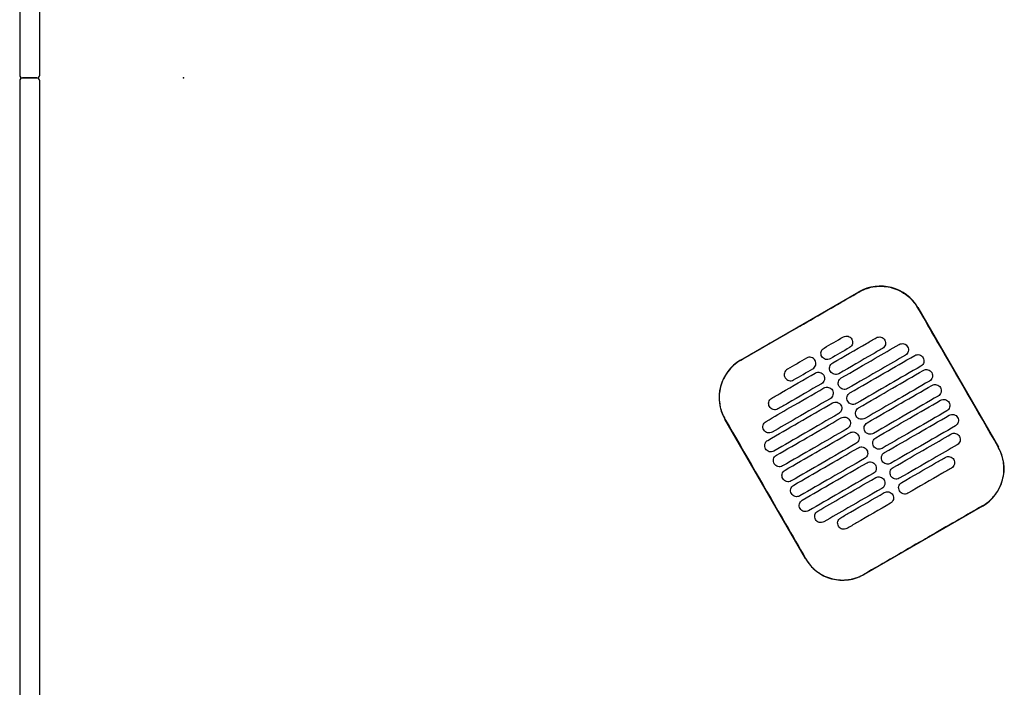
# Model space of a CAD drawing. Header units: metres. Extents: x 15.2 to 54.2, y -39.7 to 1.1.
# Tile 255 of 256: x 51.762 to 52.447, y -24.195 to -23.731. Entities that reach past the tile are written whole.
import ezdxf

# ---------------------------------------------------------------- set-up
doc = ezdxf.new("R2010")
doc.units = ezdxf.units.M
doc.header["$MEASUREMENT"] = 0
doc.layers.add('2D', color=252, linetype='Continuous')
doc.layers.add('PUNTO', color=1, linetype='Continuous')

# ---------------------------------------------------------------- blocks, each defined once
blk = doc.blocks.new('2D_QYOS_600')
for p, q in [((-0.00003, -0.083), (-0.00003, -0.967)), ((-0.00003, -0.083), (-0.00003, -0.967)), ((0.01397, -0.967), (0.01397, -0.083)), ((0.01397, -0.967), (0.01397, -0.083)), ((-0.00003, -0.971), (-0.00003, -1.855)), ((-0.00003, -0.971), (-0.00003, -1.855)), ((0.01197, -0.969), (0.00197, -0.969)), ((0.00197, -0.969), (0.01197, -0.969)), ((0.01197, -0.969), (0.00197, -0.969)), ((0.00197, -0.969), (0.01197, -0.969)), ((0.01397, -1.855), (0.01397, -0.971)), ((0.01397, -1.855), (0.01397, -0.971)), ((0.50145, -1.16528), (0.58371, -1.11776)), ((0.6247, -1.12873), (0.68072, -1.22571)), ((0.54651, -1.30325), (0.49048, -1.20626)), ((0.66975, -1.2667), (0.58749, -1.31422))]:
    blk.add_line(p, q)
for centre, radius, start, end in [((0.00197, -0.967), 0.002, 180, 270), ((0.00197, -0.967), 0.002, 180, 270), ((0.00197, -0.971), 0.002, 90, 180), ((0.00197, -0.971), 0.002, 90, 180), ((0.01197, -0.967), 0.002, 270, 0), ((0.01197, -0.967), 0.002, 270, 0), ((0.01197, -0.971), 0.002, 0, 90), ((0.01197, -0.971), 0.002, 0, 90), ((0.59872, -1.14374), 0.03, 30.01349, 120.01349), ((0.51646, -1.19126), 0.03, 120.01349, 210.01349), ((0.65474, -1.24072), 0.03, 300.01349, 30.01349), ((0.57248, -1.28824), 0.03, 210.01349, 300.01349)]:
    blk.add_arc(centre, radius, start, end)
for points, knots in [([(0.58377, -1.11786), (0.58443, -1.11748), (0.5851, -1.11712), (0.589, -1.11525), (0.59245, -1.11429), (0.59959, -1.11364), (0.60321, -1.11396), (0.61053, -1.11599), (0.61413, -1.11781), (0.62022, -1.12263), (0.62272, -1.12552), (0.6246, -1.12879)], [-8.20809, -8.20809, -8.20809, -8.20809, -7.978943, -7.978943, -6.912231, -6.912231, -5.830065, -5.830065, -4.632711, -4.632711, -3.498654, -3.498654, -3.498654, -3.498654]), ([(0.54264, -1.14163), (0.54427, -1.14069), (0.54589, -1.13975), (0.5614, -1.13079), (0.57279, -1.1242), (0.58377, -1.11786)], [-12.071476, -12.071476, -12.071476, -12.071476, -11.509189, -11.509189, -6.696301, -6.696301, -6.696301, -6.696301]), ([(0.6246, -1.12879), (0.62916, -1.13668), (0.63389, -1.14488), (0.65254, -1.17718), (0.66658, -1.20148), (0.68063, -1.22577)], [-3.18138, -3.18138, -3.18138, -3.18138, -2.673929, -2.673929, -1.133377, -1.133377, -1.133377, -1.133377]), ([(0.5655, -1.1672), (0.57337, -1.16266), (0.58123, -1.15811), (0.59134, -1.15228), (0.59358, -1.15098), (0.59581, -1.14969)], [0.699452, 0.699452, 0.699452, 0.699452, 3.425217, 3.425217, 4.200582, 4.200582, 4.200582, 4.200582]), ([(0.57293, -1.14905), (0.57335, -1.14881), (0.5739, -1.14859), (0.57508, -1.14844), (0.57563, -1.14848), (0.57671, -1.14876), (0.57723, -1.14901), (0.57819, -1.14974), (0.57855, -1.1502), (0.5788, -1.15063)], [-0.5513269, -0.5513269, -0.5513269, -0.5513269, -0.4030891, -0.4030891, -0.2776846, -0.2776846, -0.1471626, -0.1471626, 0, 0, 0, 0]), ([(0.5788, -1.15063), (0.57904, -1.15105), (0.57926, -1.1516), (0.57941, -1.15279), (0.57937, -1.15334), (0.57909, -1.15442), (0.57884, -1.15494), (0.57811, -1.15589), (0.57765, -1.15625), (0.57723, -1.1565)], [-0.5553938, -0.5553938, -0.5553938, -0.5553938, -0.4045733, -0.4045733, -0.2782728, -0.2782728, -0.147221, -0.147221, 0, 0, 0, 0]), ([(0.59581, -1.14969), (0.59624, -1.14945), (0.59679, -1.14923), (0.59797, -1.14908), (0.59852, -1.14912), (0.5996, -1.1494), (0.60011, -1.14965), (0.60107, -1.15038), (0.60144, -1.15084), (0.60168, -1.15127)], [-0.5513875, -0.5513875, -0.5513875, -0.5513875, -0.4031047, -0.4031047, -0.2776919, -0.2776919, -0.1471638, -0.1471638, 0, 0, 0, 0]), ([(0.55793, -1.16268), (0.55768, -1.16226), (0.55746, -1.16171), (0.55731, -1.16052), (0.55735, -1.15997), (0.55763, -1.15889), (0.55788, -1.15838), (0.55861, -1.15742), (0.55907, -1.15706), (0.5595, -1.15681)], [-0.5554178, -0.5554178, -0.5554178, -0.5554178, -0.4045751, -0.4045751, -0.2782741, -0.2782741, -0.1472211, -0.1472211, 0, 0, 0, 0]), ([(0.60012, -1.15714), (0.59788, -1.15843), (0.59564, -1.15972), (0.58553, -1.16556), (0.57767, -1.17011), (0.5698, -1.17465)], [2.649916, 2.649916, 2.649916, 2.649916, 3.425249, 3.425249, 6.151046, 6.151046, 6.151046, 6.151046]), ([(0.5715, -1.17759), (0.57937, -1.17305), (0.58724, -1.1685), (0.60066, -1.16075), (0.60622, -1.15754), (0.61177, -1.15433)], [0.699452, 0.699452, 0.699452, 0.699452, 3.42526, 3.42526, 5.350619, 5.350619, 5.350619, 5.350619]), ([(0.60168, -1.15127), (0.60193, -1.15169), (0.60215, -1.15224), (0.6023, -1.15343), (0.60226, -1.15398), (0.60198, -1.15506), (0.60173, -1.15557), (0.601, -1.15653), (0.60054, -1.15689), (0.60012, -1.15714)], [-0.5553353, -0.5553353, -0.5553353, -0.5553353, -0.4045593, -0.4045593, -0.278267, -0.278267, -0.1472205, -0.1472205, 0, 0, 0, 0]), ([(0.61177, -1.15433), (0.6122, -1.15408), (0.61275, -1.15387), (0.61393, -1.15372), (0.61448, -1.15375), (0.61556, -1.15404), (0.61607, -1.15429), (0.61703, -1.15502), (0.6174, -1.15548), (0.61764, -1.1559)], [-0.5514248, -0.5514248, -0.5514248, -0.5514248, -0.4031161, -0.4031161, -0.2776965, -0.2776965, -0.1471644, -0.1471644, 0, 0, 0, 0]), ([(0.61764, -1.1559), (0.61789, -1.15633), (0.61811, -1.15688), (0.61826, -1.15807), (0.61822, -1.15862), (0.61794, -1.15969), (0.61769, -1.16021), (0.61696, -1.16117), (0.6165, -1.16153), (0.61608, -1.16178)], [-0.5553003, -0.5553003, -0.5553003, -0.5553003, -0.4045497, -0.4045497, -0.2782639, -0.2782639, -0.1472208, -0.1472208, 0, 0, 0, 0]), ([(0.55325, -1.16538), (0.55301, -1.16496), (0.55264, -1.1645), (0.55168, -1.16377), (0.55116, -1.16352), (0.55009, -1.16324), (0.54953, -1.1632), (0.54835, -1.16335), (0.54781, -1.16357), (0.54738, -1.16381)], [0, 0, 0, 0, 0.1471605, 0.1471605, 0.2776781, 0.2776781, 0.4030803, 0.4030803, 0.5512777, 0.5512777, 0.5512777, 0.5512777]), ([(0.5638, -1.16426), (0.56337, -1.1645), (0.56283, -1.16472), (0.56164, -1.16487), (0.56109, -1.16483), (0.56002, -1.16455), (0.5595, -1.1643), (0.55854, -1.16357), (0.55817, -1.16311), (0.55793, -1.16268)], [-0.5512937, -0.5512937, -0.5512937, -0.5512937, -0.403082, -0.403082, -0.27768, -0.27768, -0.1471612, -0.1471612, 0, 0, 0, 0]), ([(0.61608, -1.16178), (0.61052, -1.16499), (0.60496, -1.1682), (0.59154, -1.17595), (0.58367, -1.1805), (0.5758, -1.18504)], [1.499949, 1.499949, 1.499949, 1.499949, 3.425284, 3.425284, 6.151116, 6.151116, 6.151116, 6.151116]), ([(0.5775, -1.18798), (0.58537, -1.18344), (0.59324, -1.1789), (0.60825, -1.17022), (0.61539, -1.1661), (0.62254, -1.16197)], [0.699452, 0.699452, 0.699452, 0.699452, 3.425292, 3.425292, 5.900643, 5.900643, 5.900643, 5.900643]), ([(0.62254, -1.16197), (0.62296, -1.16172), (0.62351, -1.16151), (0.62469, -1.16136), (0.62525, -1.16139), (0.62632, -1.16168), (0.62684, -1.16193), (0.6278, -1.16266), (0.62816, -1.16312), (0.62841, -1.16354)], [-0.5514378, -0.5514378, -0.5514378, -0.5514378, -0.4031217, -0.4031217, -0.2776979, -0.2776979, -0.1471642, -0.1471642, 0, 0, 0, 0]), ([(0.62841, -1.16354), (0.62865, -1.16397), (0.62887, -1.16452), (0.62902, -1.16571), (0.62898, -1.16626), (0.6287, -1.16733), (0.62845, -1.16785), (0.62772, -1.16881), (0.62727, -1.16917), (0.62684, -1.16942)], [-0.5552876, -0.5552876, -0.5552876, -0.5552876, -0.4045446, -0.4045446, -0.2782629, -0.2782629, -0.1472212, -0.1472212, 0, 0, 0, 0]), ([(0.50151, -1.16538), (0.50145, -1.16541), (0.50139, -1.16544), (0.49792, -1.16748), (0.49494, -1.17014), (0.49019, -1.17646), (0.48846, -1.18006), (0.4866, -1.18736), (0.48635, -1.19097), (0.48707, -1.19749), (0.48784, -1.20037), (0.48947, -1.20416), (0.49, -1.2052), (0.49058, -1.20621)], [8.273299, 8.273299, 8.273299, 8.273299, 8.293543, 8.293543, 9.48086, 9.48086, 10.665623, 10.665623, 11.74288, 11.74288, 12.632334, 12.632334, 12.981673, 12.981673, 12.981673, 12.981673]), ([(0.55168, -1.17126), (0.55211, -1.17101), (0.55257, -1.17065), (0.55329, -1.16969), (0.55355, -1.16917), (0.55383, -1.1681), (0.55386, -1.16755), (0.55372, -1.16636), (0.5535, -1.16581), (0.55325, -1.16538)], [0, 0, 0, 0, 0.1472222, 0.1472222, 0.2782773, 0.2782773, 0.4045795, 0.4045795, 0.5554397, 0.5554397, 0.5554397, 0.5554397]), ([(0.56393, -1.17307), (0.56369, -1.17265), (0.56347, -1.1721), (0.56332, -1.17091), (0.56335, -1.17036), (0.56364, -1.16929), (0.56389, -1.16877), (0.56462, -1.16781), (0.56507, -1.16745), (0.5655, -1.1672)], [-0.5553983, -0.5553983, -0.5553983, -0.5553983, -0.4045681, -0.4045681, -0.278271, -0.278271, -0.1472202, -0.1472202, 0, 0, 0, 0]), ([(0.62684, -1.16942), (0.6197, -1.17354), (0.61255, -1.17767), (0.59754, -1.18634), (0.58967, -1.19089), (0.5818, -1.19543)], [0.949973, 0.949973, 0.949973, 0.949973, 3.425307, 3.425307, 6.151164, 6.151164, 6.151164, 6.151164]), ([(0.52307, -1.19171), (0.52531, -1.19042), (0.52754, -1.18913), (0.53765, -1.18329), (0.54552, -1.17875), (0.55338, -1.1742)], [2.649852, 2.649852, 2.649852, 2.649852, 3.425217, 3.425217, 6.150983, 6.150983, 6.150983, 6.150983]), ([(0.53395, -1.17157), (0.53353, -1.17181), (0.53307, -1.17218), (0.53234, -1.17313), (0.53209, -1.17365), (0.53181, -1.17472), (0.53177, -1.17528), (0.53192, -1.17647), (0.53214, -1.17702), (0.53238, -1.17744)], [0, 0, 0, 0, 0.147223, 0.147223, 0.2782783, 0.2782783, 0.4045781, 0.4045781, 0.5554474, 0.5554474, 0.5554474, 0.5554474]), ([(0.53238, -1.17744), (0.53263, -1.17786), (0.53299, -1.17832), (0.53395, -1.17906), (0.53447, -1.17931), (0.53555, -1.17959), (0.5361, -1.17963), (0.53728, -1.17948), (0.53783, -1.17926), (0.53825, -1.17902)], [0, 0, 0, 0, 0.1471602, 0.1471602, 0.2776775, 0.2776775, 0.4030818, 0.4030818, 0.5512681, 0.5512681, 0.5512681, 0.5512681]), ([(0.55338, -1.1742), (0.55381, -1.17396), (0.55436, -1.17374), (0.55554, -1.17359), (0.55609, -1.17363), (0.55717, -1.17391), (0.55768, -1.17416), (0.55864, -1.17489), (0.55901, -1.17535), (0.55925, -1.17578)], [-0.5512944, -0.5512944, -0.5512944, -0.5512944, -0.4030833, -0.4030833, -0.2776787, -0.2776787, -0.1471599, -0.1471599, 0, 0, 0, 0]), ([(0.55925, -1.17578), (0.5595, -1.1762), (0.55972, -1.17675), (0.55987, -1.17794), (0.55983, -1.17849), (0.55955, -1.17957), (0.5593, -1.18008), (0.55857, -1.18104), (0.55811, -1.1814), (0.55769, -1.18165)], [-0.5554159, -0.5554159, -0.5554159, -0.5554159, -0.4045716, -0.4045716, -0.2782736, -0.2782736, -0.1472211, -0.1472211, 0, 0, 0, 0]), ([(0.5698, -1.17465), (0.56938, -1.17489), (0.56883, -1.17511), (0.56765, -1.17526), (0.56709, -1.17522), (0.56602, -1.17494), (0.5655, -1.17469), (0.56454, -1.17396), (0.56418, -1.1735), (0.56393, -1.17307)], [-0.5513071, -0.5513071, -0.5513071, -0.5513071, -0.4030846, -0.4030846, -0.2776802, -0.2776802, -0.1471604, -0.1471604, 0, 0, 0, 0]), ([(0.56993, -1.18347), (0.56969, -1.18304), (0.56947, -1.18249), (0.56932, -1.1813), (0.56936, -1.18075), (0.56964, -1.17968), (0.56989, -1.17916), (0.57062, -1.1782), (0.57108, -1.17784), (0.5715, -1.17759)], [-0.5553838, -0.5553838, -0.5553838, -0.5553838, -0.4045626, -0.4045626, -0.2782686, -0.2782686, -0.1472195, -0.1472195, 0, 0, 0, 0]), ([(0.58351, -1.19838), (0.59137, -1.19383), (0.59924, -1.18929), (0.61425, -1.18061), (0.6214, -1.17649), (0.62854, -1.17236)], [0.699452, 0.699452, 0.699452, 0.699452, 3.425313, 3.425313, 5.900643, 5.900643, 5.900643, 5.900643]), ([(0.62854, -1.17236), (0.62896, -1.17212), (0.62951, -1.1719), (0.63069, -1.17175), (0.63125, -1.17179), (0.63232, -1.17207), (0.63284, -1.17232), (0.6338, -1.17305), (0.63417, -1.17351), (0.63441, -1.17393)], [-0.5514274, -0.5514274, -0.5514274, -0.5514274, -0.4031209, -0.4031209, -0.2776962, -0.2776962, -0.1471634, -0.1471634, 0, 0, 0, 0]), ([(0.63441, -1.17393), (0.63466, -1.17436), (0.63488, -1.17491), (0.63502, -1.1761), (0.63499, -1.17665), (0.63471, -1.17772), (0.63445, -1.17824), (0.63373, -1.1792), (0.63327, -1.17956), (0.63284, -1.17981)], [-0.5552953, -0.5552953, -0.5552953, -0.5552953, -0.4045437, -0.4045437, -0.2782634, -0.2782634, -0.1472215, -0.1472215, 0, 0, 0, 0]), ([(0.51911, -1.20786), (0.52467, -1.20465), (0.53023, -1.20144), (0.54365, -1.19368), (0.55152, -1.18914), (0.55939, -1.18459)], [1.499901, 1.499901, 1.499901, 1.499901, 3.42526, 3.42526, 6.151068, 6.151068, 6.151068, 6.151068]), ([(0.55769, -1.18165), (0.54982, -1.18619), (0.54195, -1.19074), (0.53185, -1.19657), (0.52961, -1.19787), (0.52737, -1.19916)], [0.699452, 0.699452, 0.699452, 0.699452, 3.425249, 3.425249, 4.200582, 4.200582, 4.200582, 4.200582]), ([(0.55939, -1.18459), (0.55981, -1.18435), (0.56036, -1.18413), (0.56154, -1.18398), (0.56209, -1.18402), (0.56317, -1.1843), (0.56369, -1.18455), (0.56465, -1.18528), (0.56501, -1.18574), (0.56526, -1.18617)], [-0.5513075, -0.5513075, -0.5513075, -0.5513075, -0.4030857, -0.4030857, -0.2776792, -0.2776792, -0.1471593, -0.1471593, 0, 0, 0, 0]), ([(0.5758, -1.18504), (0.57538, -1.18529), (0.57483, -1.1855), (0.57365, -1.18565), (0.5731, -1.18562), (0.57202, -1.18533), (0.5715, -1.18508), (0.57054, -1.18435), (0.57018, -1.18389), (0.56993, -1.18347)], [-0.5513171, -0.5513171, -0.5513171, -0.5513171, -0.4030867, -0.4030867, -0.2776803, -0.2776803, -0.1471597, -0.1471597, 0, 0, 0, 0]), ([(0.63284, -1.17981), (0.6257, -1.18393), (0.61855, -1.18806), (0.60354, -1.19673), (0.59567, -1.20128), (0.58781, -1.20582)], [0.949998, 0.949998, 0.949998, 0.949998, 3.42532, 3.42532, 6.151189, 6.151189, 6.151189, 6.151189]), ([(0.58951, -1.20877), (0.59738, -1.20422), (0.60524, -1.19968), (0.62026, -1.191), (0.6274, -1.18688), (0.63454, -1.18275)], [0.699452, 0.699452, 0.699452, 0.699452, 3.425322, 3.425322, 5.900643, 5.900643, 5.900643, 5.900643]), ([(0.63454, -1.18275), (0.63497, -1.18251), (0.63552, -1.18229), (0.6367, -1.18214), (0.63725, -1.18218), (0.63833, -1.18246), (0.63884, -1.18271), (0.6398, -1.18344), (0.64017, -1.1839), (0.64041, -1.18433)], [-0.5514139, -0.5514139, -0.5514139, -0.5514139, -0.4031194, -0.4031194, -0.2776944, -0.2776944, -0.1471626, -0.1471626, 0, 0, 0, 0]), ([(0.64041, -1.18433), (0.64066, -1.18475), (0.64088, -1.1853), (0.64103, -1.18649), (0.64099, -1.18704), (0.64071, -1.18812), (0.64046, -1.18863), (0.63973, -1.18959), (0.63927, -1.18995), (0.63885, -1.1902)], [-0.5553076, -0.5553076, -0.5553076, -0.5553076, -0.4045445, -0.4045445, -0.2782646, -0.2782646, -0.1472219, -0.1472219, 0, 0, 0, 0]), ([(0.5215, -1.19758), (0.52126, -1.19716), (0.52104, -1.19661), (0.52089, -1.19542), (0.52092, -1.19487), (0.52121, -1.1938), (0.52146, -1.19328), (0.52219, -1.19232), (0.52264, -1.19196), (0.52307, -1.19171)], [-0.555418, -0.555418, -0.555418, -0.555418, -0.4045683, -0.4045683, -0.2782762, -0.2782762, -0.1472238, -0.1472238, 0, 0, 0, 0]), ([(0.56526, -1.18617), (0.5655, -1.18659), (0.56572, -1.18714), (0.56587, -1.18833), (0.56583, -1.18888), (0.56555, -1.18996), (0.5653, -1.19047), (0.56457, -1.19143), (0.56411, -1.19179), (0.56369, -1.19204)], [-0.555397, -0.555397, -0.555397, -0.555397, -0.4045652, -0.4045652, -0.2782705, -0.2782705, -0.1472202, -0.1472202, 0, 0, 0, 0]), ([(0.57593, -1.19386), (0.57569, -1.19343), (0.57547, -1.19288), (0.57532, -1.19169), (0.57536, -1.19114), (0.57564, -1.19007), (0.57589, -1.18955), (0.57662, -1.1886), (0.57708, -1.18823), (0.5775, -1.18798)], [-0.5553742, -0.5553742, -0.5553742, -0.5553742, -0.4045587, -0.4045587, -0.278267, -0.278267, -0.1472191, -0.1472191, 0, 0, 0, 0]), ([(0.63885, -1.1902), (0.6317, -1.19432), (0.62456, -1.19845), (0.60954, -1.20712), (0.60168, -1.21167), (0.59381, -1.21621)], [0.950001, 0.950001, 0.950001, 0.950001, 3.425322, 3.425322, 6.151192, 6.151192, 6.151192, 6.151192]), ([(0.52035, -1.221), (0.5275, -1.21687), (0.53464, -1.21274), (0.54965, -1.20407), (0.55752, -1.19953), (0.56539, -1.19498)], [0.949941, 0.949941, 0.949941, 0.949941, 3.425292, 3.425292, 6.151132, 6.151132, 6.151132, 6.151132]), ([(0.52737, -1.19916), (0.52695, -1.1994), (0.5264, -1.19962), (0.52522, -1.19977), (0.52466, -1.19973), (0.52359, -1.19945), (0.52307, -1.1992), (0.52211, -1.19847), (0.52175, -1.19801), (0.5215, -1.19758)], [-0.5513007, -0.5513007, -0.5513007, -0.5513007, -0.4030941, -0.4030941, -0.2776814, -0.2776814, -0.1471603, -0.1471603, 0, 0, 0, 0]), ([(0.56369, -1.19204), (0.55582, -1.19658), (0.54795, -1.20113), (0.53453, -1.20888), (0.52897, -1.21209), (0.52341, -1.2153)], [0.699452, 0.699452, 0.699452, 0.699452, 3.425284, 3.425284, 5.350619, 5.350619, 5.350619, 5.350619]), ([(0.56539, -1.19498), (0.56581, -1.19474), (0.56636, -1.19452), (0.56754, -1.19437), (0.56809, -1.19441), (0.56917, -1.19469), (0.56969, -1.19494), (0.57065, -1.19567), (0.57101, -1.19613), (0.57126, -1.19656)], [-0.5513173, -0.5513173, -0.5513173, -0.5513173, -0.4030875, -0.4030875, -0.2776797, -0.2776797, -0.147159, -0.147159, 0, 0, 0, 0]), ([(0.57126, -1.19656), (0.5715, -1.19698), (0.57172, -1.19753), (0.57187, -1.19872), (0.57183, -1.19927), (0.57155, -1.20035), (0.5713, -1.20086), (0.57057, -1.20182), (0.57012, -1.20218), (0.56969, -1.20243)], [-0.555383, -0.555383, -0.555383, -0.555383, -0.4045604, -0.4045604, -0.2782682, -0.2782682, -0.1472195, -0.1472195, 0, 0, 0, 0]), ([(0.5818, -1.19543), (0.58138, -1.19568), (0.58083, -1.19589), (0.57965, -1.19604), (0.5791, -1.19601), (0.57802, -1.19572), (0.5775, -1.19547), (0.57655, -1.19474), (0.57618, -1.19428), (0.57593, -1.19386)], [-0.5513237, -0.5513237, -0.5513237, -0.5513237, -0.4030882, -0.4030882, -0.2776804, -0.2776804, -0.1471592, -0.1471592, 0, 0, 0, 0]), ([(0.58194, -1.20425), (0.58169, -1.20383), (0.58147, -1.20327), (0.58132, -1.20209), (0.58136, -1.20153), (0.58164, -1.20046), (0.58189, -1.19994), (0.58262, -1.19899), (0.58308, -1.19862), (0.58351, -1.19838)], [-0.5553693, -0.5553693, -0.5553693, -0.5553693, -0.4045566, -0.4045566, -0.2782661, -0.2782661, -0.1472189, -0.1472189, 0, 0, 0, 0]), ([(0.59551, -1.21916), (0.60338, -1.21461), (0.61125, -1.21007), (0.62626, -1.2014), (0.6334, -1.19727), (0.64055, -1.19314)], [0.699452, 0.699452, 0.699452, 0.699452, 3.425321, 3.425321, 5.900643, 5.900643, 5.900643, 5.900643]), ([(0.64055, -1.19314), (0.64097, -1.1929), (0.64152, -1.19268), (0.6427, -1.19253), (0.64325, -1.19257), (0.64433, -1.19285), (0.64485, -1.1931), (0.64581, -1.19383), (0.64617, -1.19429), (0.64642, -1.19472)], [-0.551397, -0.551397, -0.551397, -0.551397, -0.4031173, -0.4031173, -0.2776925, -0.2776925, -0.1471621, -0.1471621, 0, 0, 0, 0]), ([(0.64642, -1.19472), (0.64666, -1.19514), (0.64688, -1.19569), (0.64703, -1.19688), (0.64699, -1.19743), (0.64671, -1.19851), (0.64646, -1.19902), (0.64573, -1.19998), (0.64527, -1.20034), (0.64485, -1.20059)], [-0.5553245, -0.5553245, -0.5553245, -0.5553245, -0.4045471, -0.4045471, -0.2782667, -0.2782667, -0.1472226, -0.1472226, 0, 0, 0, 0]), ([(0.56969, -1.20243), (0.56182, -1.20697), (0.55396, -1.21152), (0.53894, -1.22019), (0.5318, -1.22432), (0.52465, -1.22845)], [0.699452, 0.699452, 0.699452, 0.699452, 3.425308, 3.425308, 5.900643, 5.900643, 5.900643, 5.900643]), ([(0.52636, -1.23139), (0.5335, -1.22726), (0.54064, -1.22314), (0.55566, -1.21446), (0.56352, -1.20992), (0.57139, -1.20537)], [0.949982, 0.949982, 0.949982, 0.949982, 3.425312, 3.425312, 6.151173, 6.151173, 6.151173, 6.151173]), ([(0.57139, -1.20537), (0.57181, -1.20513), (0.57236, -1.20491), (0.57354, -1.20476), (0.5741, -1.2048), (0.57517, -1.20508), (0.57569, -1.20533), (0.57665, -1.20606), (0.57702, -1.20652), (0.57726, -1.20695)], [-0.5513238, -0.5513238, -0.5513238, -0.5513238, -0.4030887, -0.4030887, -0.27768, -0.27768, -0.1471588, -0.1471588, 0, 0, 0, 0]), ([(0.58781, -1.20582), (0.58738, -1.20607), (0.58684, -1.20628), (0.58565, -1.20643), (0.5851, -1.2064), (0.58403, -1.20612), (0.58351, -1.20586), (0.58255, -1.20513), (0.58218, -1.20467), (0.58194, -1.20425)], [-0.551327, -0.551327, -0.551327, -0.551327, -0.403089, -0.403089, -0.2776804, -0.2776804, -0.1471589, -0.1471589, 0, 0, 0, 0]), ([(0.64485, -1.20059), (0.6377, -1.20472), (0.63056, -1.20884), (0.61555, -1.21751), (0.60768, -1.22206), (0.59981, -1.2266)], [0.949982, 0.949982, 0.949982, 0.949982, 3.425312, 3.425312, 6.151173, 6.151173, 6.151173, 6.151173]), ([(0.60151, -1.22955), (0.60938, -1.225), (0.61725, -1.22046), (0.63226, -1.21179), (0.6394, -1.20766), (0.64655, -1.20353)], [0.699452, 0.699452, 0.699452, 0.699452, 3.425308, 3.425308, 5.900643, 5.900643, 5.900643, 5.900643]), ([(0.64655, -1.20353), (0.64697, -1.20329), (0.64752, -1.20307), (0.6487, -1.20292), (0.64925, -1.20296), (0.65033, -1.20324), (0.65085, -1.20349), (0.65181, -1.20422), (0.65217, -1.20468), (0.65242, -1.20511)], [-0.551377, -0.551377, -0.551377, -0.551377, -0.4031143, -0.4031143, -0.2776905, -0.2776905, -0.1471617, -0.1471617, 0, 0, 0, 0]), ([(0.65242, -1.20511), (0.65266, -1.20553), (0.65288, -1.20608), (0.65303, -1.20727), (0.65299, -1.20782), (0.65271, -1.2089), (0.65246, -1.20941), (0.65173, -1.21037), (0.65128, -1.21073), (0.65085, -1.21098)], [-0.5553462, -0.5553462, -0.5553462, -0.5553462, -0.4045514, -0.4045514, -0.2782696, -0.2782696, -0.1472236, -0.1472236, 0, 0, 0, 0]), ([(0.49058, -1.20621), (0.50462, -1.2305), (0.51866, -1.25479), (0.53733, -1.28712), (0.54196, -1.29516), (0.5466, -1.30319)], [1.133412, 1.133412, 1.133412, 1.133412, 2.681586, 2.681586, 3.193366, 3.193366, 3.193366, 3.193366]), ([(0.51754, -1.21373), (0.5173, -1.21331), (0.51708, -1.21275), (0.51693, -1.21157), (0.51697, -1.21101), (0.51725, -1.20994), (0.5175, -1.20942), (0.51823, -1.20847), (0.51869, -1.2081), (0.51911, -1.20786)], [-0.55538, -0.55538, -0.55538, -0.55538, -0.4045589, -0.4045589, -0.278273, -0.278273, -0.147224, -0.147224, 0, 0, 0, 0]), ([(0.57726, -1.20695), (0.57751, -1.20737), (0.57773, -1.20792), (0.57787, -1.20911), (0.57784, -1.20966), (0.57756, -1.21074), (0.5773, -1.21126), (0.57658, -1.21221), (0.57612, -1.21257), (0.57569, -1.21282)], [-0.5553737, -0.5553737, -0.5553737, -0.5553737, -0.4045574, -0.4045574, -0.2782667, -0.2782667, -0.1472191, -0.1472191, 0, 0, 0, 0]), ([(0.58794, -1.21464), (0.5877, -1.21422), (0.58748, -1.21366), (0.58733, -1.21248), (0.58736, -1.21192), (0.58765, -1.21085), (0.5879, -1.21033), (0.58863, -1.20938), (0.58908, -1.20901), (0.58951, -1.20877)], [-0.5553691, -0.5553691, -0.5553691, -0.5553691, -0.4045561, -0.4045561, -0.278266, -0.278266, -0.1472189, -0.1472189, 0, 0, 0, 0]), ([(0.65085, -1.21098), (0.64371, -1.21511), (0.63656, -1.21923), (0.62155, -1.22791), (0.61368, -1.23245), (0.60581, -1.237)], [0.949941, 0.949941, 0.949941, 0.949941, 3.425291, 3.425291, 6.151132, 6.151132, 6.151132, 6.151132]), ([(0.52341, -1.2153), (0.52299, -1.21555), (0.52244, -1.21576), (0.52126, -1.21591), (0.52071, -1.21588), (0.51963, -1.2156), (0.51911, -1.21534), (0.51816, -1.21461), (0.51779, -1.21415), (0.51754, -1.21373)], [-0.551342, -0.551342, -0.551342, -0.551342, -0.4031061, -0.4031061, -0.2776864, -0.2776864, -0.147161, -0.147161, 0, 0, 0, 0]), ([(0.57569, -1.21282), (0.56783, -1.21736), (0.55996, -1.22191), (0.54495, -1.23058), (0.5378, -1.23471), (0.53066, -1.23884)], [0.699452, 0.699452, 0.699452, 0.699452, 3.425321, 3.425321, 5.900643, 5.900643, 5.900643, 5.900643]), ([(0.53236, -1.24178), (0.5395, -1.23765), (0.54665, -1.23353), (0.56166, -1.22485), (0.56953, -1.22031), (0.57739, -1.21576)], [0.950001, 0.950001, 0.950001, 0.950001, 3.425322, 3.425322, 6.151192, 6.151192, 6.151192, 6.151192]), ([(0.57739, -1.21576), (0.57782, -1.21552), (0.57837, -1.2153), (0.57955, -1.21515), (0.5801, -1.21519), (0.58118, -1.21547), (0.58169, -1.21572), (0.58265, -1.21645), (0.58302, -1.21691), (0.58326, -1.21734)], [-0.551327, -0.551327, -0.551327, -0.551327, -0.4030892, -0.4030892, -0.2776802, -0.2776802, -0.1471588, -0.1471588, 0, 0, 0, 0]), ([(0.58326, -1.21734), (0.58351, -1.21776), (0.58373, -1.21831), (0.58388, -1.2195), (0.58384, -1.22005), (0.58356, -1.22113), (0.58331, -1.22165), (0.58258, -1.2226), (0.58212, -1.22297), (0.5817, -1.22321)], [-0.5553691, -0.5553691, -0.5553691, -0.5553691, -0.4045561, -0.4045561, -0.278266, -0.278266, -0.1472189, -0.1472189, 0, 0, 0, 0]), ([(0.59381, -1.21621), (0.59339, -1.21646), (0.59284, -1.21668), (0.59166, -1.21682), (0.5911, -1.21679), (0.59003, -1.21651), (0.58951, -1.21625), (0.58855, -1.21552), (0.58819, -1.21506), (0.58794, -1.21464)], [-0.551327, -0.551327, -0.551327, -0.551327, -0.4030892, -0.4030892, -0.2776802, -0.2776802, -0.1471588, -0.1471588, 0, 0, 0, 0]), ([(0.60751, -1.23994), (0.61538, -1.23539), (0.62325, -1.23085), (0.63668, -1.22309), (0.64223, -1.21988), (0.64779, -1.21667)], [0.699452, 0.699452, 0.699452, 0.699452, 3.425284, 3.425284, 5.350619, 5.350619, 5.350619, 5.350619]), ([(0.64779, -1.21667), (0.64821, -1.21643), (0.64876, -1.21621), (0.64994, -1.21606), (0.65049, -1.2161), (0.65157, -1.21638), (0.65209, -1.21663), (0.65305, -1.21737), (0.65341, -1.21782), (0.65366, -1.21825)], [-0.5513421, -0.5513421, -0.5513421, -0.5513421, -0.4031061, -0.4031061, -0.2776864, -0.2776864, -0.147161, -0.147161, 0, 0, 0, 0]), ([(0.65366, -1.21825), (0.6539, -1.21867), (0.65412, -1.21922), (0.65427, -1.22041), (0.65423, -1.22096), (0.65395, -1.22204), (0.6537, -1.22256), (0.65297, -1.22351), (0.65252, -1.22388), (0.65209, -1.22412)], [-0.5553798, -0.5553798, -0.5553798, -0.5553798, -0.4045588, -0.4045588, -0.278273, -0.278273, -0.147224, -0.147224, 0, 0, 0, 0]), ([(0.51878, -1.22687), (0.51854, -1.22645), (0.51832, -1.2259), (0.51817, -1.22471), (0.51821, -1.22415), (0.51849, -1.22308), (0.51874, -1.22256), (0.51947, -1.22161), (0.51993, -1.22124), (0.52035, -1.221)], [-0.5553464, -0.5553464, -0.5553464, -0.5553464, -0.4045515, -0.4045515, -0.2782697, -0.2782697, -0.1472236, -0.1472236, 0, 0, 0, 0]), ([(0.5817, -1.22321), (0.57383, -1.22776), (0.56596, -1.2323), (0.55095, -1.24097), (0.5438, -1.2451), (0.53666, -1.24923)], [0.699452, 0.699452, 0.699452, 0.699452, 3.425322, 3.425322, 5.900643, 5.900643, 5.900643, 5.900643]), ([(0.5834, -1.22615), (0.58382, -1.22591), (0.58437, -1.22569), (0.58555, -1.22554), (0.5861, -1.22558), (0.58718, -1.22586), (0.5877, -1.22611), (0.58866, -1.22685), (0.58902, -1.22731), (0.58927, -1.22773)], [-0.5513269, -0.5513269, -0.5513269, -0.5513269, -0.403089, -0.403089, -0.2776804, -0.2776804, -0.1471589, -0.1471589, 0, 0, 0, 0]), ([(0.59394, -1.22503), (0.5937, -1.22461), (0.59348, -1.22406), (0.59333, -1.22287), (0.59337, -1.22231), (0.59365, -1.22124), (0.5939, -1.22072), (0.59463, -1.21977), (0.59509, -1.2194), (0.59551, -1.21916)], [-0.5553737, -0.5553737, -0.5553737, -0.5553737, -0.4045574, -0.4045574, -0.2782667, -0.2782667, -0.1472191, -0.1472191, 0, 0, 0, 0]), ([(0.59981, -1.2266), (0.59939, -1.22685), (0.59884, -1.22707), (0.59766, -1.22721), (0.59711, -1.22718), (0.59603, -1.2269), (0.59551, -1.22664), (0.59455, -1.22591), (0.59419, -1.22545), (0.59394, -1.22503)], [-0.5513238, -0.5513238, -0.5513238, -0.5513238, -0.4030887, -0.4030887, -0.27768, -0.27768, -0.1471588, -0.1471588, 0, 0, 0, 0]), ([(0.65209, -1.22412), (0.64653, -1.22733), (0.64098, -1.23054), (0.62755, -1.2383), (0.61968, -1.24284), (0.61182, -1.24739)], [1.499901, 1.499901, 1.499901, 1.499901, 3.42526, 3.42526, 6.151068, 6.151068, 6.151068, 6.151068]), ([(0.66969, -1.2666), (0.67097, -1.26586), (0.6722, -1.26503), (0.67535, -1.26252), (0.67713, -1.26069), (0.67866, -1.25866), (0.68096, -1.25559), (0.68264, -1.25212), (0.68461, -1.24473), (0.68488, -1.24088), (0.68395, -1.23326), (0.68274, -1.22955), (0.68078, -1.22604), (0.6807, -1.2259), (0.68063, -1.22577)], [17.619777, 17.619777, 17.619777, 17.619777, 18.064718, 18.064718, 18.827754, 18.827754, 18.827754, 19.97637, 19.97637, 21.122539, 21.122539, 22.281306, 22.281306, 22.328075, 22.328075, 22.328075, 22.328075]), ([(0.52465, -1.22845), (0.52423, -1.22869), (0.52368, -1.22891), (0.5225, -1.22906), (0.52195, -1.22902), (0.52087, -1.22874), (0.52035, -1.22849), (0.5194, -1.22775), (0.51903, -1.22729), (0.51878, -1.22687)], [-0.5513769, -0.5513769, -0.5513769, -0.5513769, -0.4031143, -0.4031143, -0.2776905, -0.2776905, -0.1471617, -0.1471617, 0, 0, 0, 0]), ([(0.52479, -1.23726), (0.52454, -1.23684), (0.52432, -1.23629), (0.52417, -1.2351), (0.52421, -1.23455), (0.52449, -1.23347), (0.52474, -1.23295), (0.52547, -1.232), (0.52593, -1.23163), (0.52636, -1.23139)], [-0.5553248, -0.5553248, -0.5553248, -0.5553248, -0.4045472, -0.4045472, -0.2782668, -0.2782668, -0.1472227, -0.1472227, 0, 0, 0, 0]), ([(0.53836, -1.25217), (0.5455, -1.24804), (0.55265, -1.24392), (0.56766, -1.23524), (0.57553, -1.2307), (0.5834, -1.22615)], [0.949998, 0.949998, 0.949998, 0.949998, 3.42532, 3.42532, 6.151189, 6.151189, 6.151189, 6.151189]), ([(0.58927, -1.22773), (0.58951, -1.22815), (0.58973, -1.2287), (0.58988, -1.22989), (0.58984, -1.23045), (0.58956, -1.23152), (0.58931, -1.23204), (0.58858, -1.23299), (0.58812, -1.23336), (0.5877, -1.2336)], [-0.5553693, -0.5553693, -0.5553693, -0.5553693, -0.4045566, -0.4045566, -0.2782661, -0.2782661, -0.1472189, -0.1472189, 0, 0, 0, 0]), ([(0.59994, -1.23542), (0.5997, -1.235), (0.59948, -1.23445), (0.59933, -1.23326), (0.59937, -1.2327), (0.59965, -1.23163), (0.5999, -1.23111), (0.60063, -1.23016), (0.60109, -1.22979), (0.60151, -1.22955)], [-0.555383, -0.555383, -0.555383, -0.555383, -0.4045605, -0.4045605, -0.2782682, -0.2782682, -0.1472195, -0.1472195, 0, 0, 0, 0]), ([(0.61352, -1.25033), (0.62138, -1.24579), (0.62925, -1.24124), (0.63936, -1.2354), (0.6416, -1.23411), (0.64383, -1.23282)], [0.699452, 0.699452, 0.699452, 0.699452, 3.425249, 3.425249, 4.200582, 4.200582, 4.200582, 4.200582]), ([(0.64383, -1.23282), (0.64426, -1.23257), (0.6448, -1.23236), (0.64599, -1.23221), (0.64654, -1.23224), (0.64761, -1.23252), (0.64813, -1.23278), (0.64909, -1.23351), (0.64946, -1.23397), (0.6497, -1.23439)], [-0.5513007, -0.5513007, -0.5513007, -0.5513007, -0.4030941, -0.4030941, -0.2776814, -0.2776814, -0.1471603, -0.1471603, 0, 0, 0, 0]), ([(0.53066, -1.23884), (0.53023, -1.23908), (0.52969, -1.2393), (0.5285, -1.23945), (0.52795, -1.23941), (0.52688, -1.23913), (0.52636, -1.23888), (0.5254, -1.23815), (0.52503, -1.23769), (0.52479, -1.23726)], [-0.5513969, -0.5513969, -0.5513969, -0.5513969, -0.4031172, -0.4031172, -0.2776925, -0.2776925, -0.1471621, -0.1471621, 0, 0, 0, 0]), ([(0.5877, -1.2336), (0.57983, -1.23815), (0.57196, -1.24269), (0.55695, -1.25136), (0.54981, -1.25549), (0.54266, -1.25962)], [0.699452, 0.699452, 0.699452, 0.699452, 3.425313, 3.425313, 5.900643, 5.900643, 5.900643, 5.900643]), ([(0.54436, -1.26256), (0.55151, -1.25843), (0.55865, -1.25431), (0.57366, -1.24564), (0.58153, -1.24109), (0.5894, -1.23655)], [0.949972, 0.949972, 0.949972, 0.949972, 3.425307, 3.425307, 6.151164, 6.151164, 6.151164, 6.151164]), ([(0.5894, -1.23655), (0.58982, -1.2363), (0.59037, -1.23608), (0.59155, -1.23594), (0.5921, -1.23597), (0.59318, -1.23625), (0.5937, -1.23651), (0.59466, -1.23724), (0.59502, -1.2377), (0.59527, -1.23812)], [-0.5513236, -0.5513236, -0.5513236, -0.5513236, -0.4030881, -0.4030881, -0.2776804, -0.2776804, -0.1471592, -0.1471592, 0, 0, 0, 0]), ([(0.59527, -1.23812), (0.59551, -1.23854), (0.59573, -1.23909), (0.59588, -1.24028), (0.59584, -1.24084), (0.59556, -1.24191), (0.59531, -1.24243), (0.59458, -1.24338), (0.59413, -1.24375), (0.5937, -1.24399)], [-0.5553742, -0.5553742, -0.5553742, -0.5553742, -0.4045587, -0.4045587, -0.278267, -0.278267, -0.1472191, -0.1472191, 0, 0, 0, 0]), ([(0.60581, -1.237), (0.60539, -1.23724), (0.60484, -1.23746), (0.60366, -1.23761), (0.60311, -1.23757), (0.60203, -1.23729), (0.60151, -1.23704), (0.60056, -1.2363), (0.60019, -1.23584), (0.59994, -1.23542)], [-0.5513173, -0.5513173, -0.5513173, -0.5513173, -0.4030875, -0.4030875, -0.2776797, -0.2776797, -0.147159, -0.147159, 0, 0, 0, 0]), ([(0.6497, -1.23439), (0.64995, -1.23482), (0.65017, -1.23537), (0.65032, -1.23656), (0.65028, -1.23711), (0.65, -1.23818), (0.64975, -1.2387), (0.64902, -1.23965), (0.64856, -1.24002), (0.64814, -1.24026)], [-0.5554179, -0.5554179, -0.5554179, -0.5554179, -0.4045683, -0.4045683, -0.2782761, -0.2782761, -0.1472238, -0.1472238, 0, 0, 0, 0]), ([(0.53079, -1.24765), (0.53055, -1.24723), (0.53033, -1.24668), (0.53018, -1.24549), (0.53021, -1.24494), (0.5305, -1.24386), (0.53075, -1.24335), (0.53148, -1.24239), (0.53193, -1.24203), (0.53236, -1.24178)], [-0.5553078, -0.5553078, -0.5553078, -0.5553078, -0.4045446, -0.4045446, -0.2782647, -0.2782647, -0.147222, -0.147222, 0, 0, 0, 0]), ([(0.5937, -1.24399), (0.58583, -1.24854), (0.57797, -1.25308), (0.56295, -1.26175), (0.55581, -1.26588), (0.54866, -1.27001)], [0.699452, 0.699452, 0.699452, 0.699452, 3.425292, 3.425292, 5.900643, 5.900643, 5.900643, 5.900643]), ([(0.5954, -1.24694), (0.59582, -1.24669), (0.59637, -1.24648), (0.59755, -1.24633), (0.59811, -1.24636), (0.59918, -1.24664), (0.5997, -1.2469), (0.60066, -1.24763), (0.60103, -1.24809), (0.60127, -1.24851)], [-0.551317, -0.551317, -0.551317, -0.551317, -0.4030867, -0.4030867, -0.2776803, -0.2776803, -0.1471597, -0.1471597, 0, 0, 0, 0]), ([(0.60595, -1.24581), (0.6057, -1.24539), (0.60548, -1.24484), (0.60533, -1.24365), (0.60537, -1.2431), (0.60565, -1.24202), (0.6059, -1.2415), (0.60663, -1.24055), (0.60709, -1.24018), (0.60751, -1.23994)], [-0.5553971, -0.5553971, -0.5553971, -0.5553971, -0.4045652, -0.4045652, -0.2782705, -0.2782705, -0.1472202, -0.1472202, 0, 0, 0, 0]), ([(0.61182, -1.24739), (0.61139, -1.24763), (0.61085, -1.24785), (0.60966, -1.248), (0.60911, -1.24796), (0.60804, -1.24768), (0.60752, -1.24743), (0.60656, -1.2467), (0.60619, -1.24624), (0.60595, -1.24581)], [-0.5513075, -0.5513075, -0.5513075, -0.5513075, -0.4030857, -0.4030857, -0.2776792, -0.2776792, -0.1471593, -0.1471593, 0, 0, 0, 0]), ([(0.64814, -1.24026), (0.6459, -1.24156), (0.64366, -1.24285), (0.63355, -1.24869), (0.62569, -1.25323), (0.61782, -1.25778)], [2.649852, 2.649852, 2.649852, 2.649852, 3.425217, 3.425217, 6.150982, 6.150982, 6.150982, 6.150982]), ([(0.53666, -1.24923), (0.53624, -1.24947), (0.53569, -1.24969), (0.53451, -1.24984), (0.53395, -1.2498), (0.53288, -1.24952), (0.53236, -1.24927), (0.5314, -1.24854), (0.53104, -1.24808), (0.53079, -1.24765)], [-0.5514137, -0.5514137, -0.5514137, -0.5514137, -0.4031194, -0.4031194, -0.2776944, -0.2776944, -0.1471627, -0.1471627, 0, 0, 0, 0]), ([(0.53679, -1.25804), (0.53655, -1.25762), (0.53633, -1.25707), (0.53618, -1.25588), (0.53622, -1.25533), (0.5365, -1.25425), (0.53675, -1.25374), (0.53748, -1.25278), (0.53794, -1.25242), (0.53836, -1.25217)], [-0.5552955, -0.5552955, -0.5552955, -0.5552955, -0.4045438, -0.4045438, -0.2782634, -0.2782634, -0.1472215, -0.1472215, 0, 0, 0, 0]), ([(0.55513, -1.2702), (0.56068, -1.26699), (0.56624, -1.26378), (0.57967, -1.25603), (0.58753, -1.25148), (0.5954, -1.24694)], [1.499949, 1.499949, 1.499949, 1.499949, 3.425284, 3.425284, 6.151116, 6.151116, 6.151116, 6.151116]), ([(0.60127, -1.24851), (0.60152, -1.24893), (0.60173, -1.24949), (0.60188, -1.25067), (0.60185, -1.25123), (0.60157, -1.2523), (0.60131, -1.25282), (0.60059, -1.25377), (0.60013, -1.25414), (0.5997, -1.25438)], [-0.5553839, -0.5553839, -0.5553839, -0.5553839, -0.4045626, -0.4045626, -0.2782686, -0.2782686, -0.1472195, -0.1472195, 0, 0, 0, 0]), ([(0.61195, -1.2562), (0.61171, -1.25578), (0.61149, -1.25523), (0.61134, -1.25404), (0.61137, -1.25349), (0.61165, -1.25241), (0.61191, -1.2519), (0.61263, -1.25094), (0.61309, -1.25058), (0.61352, -1.25033)], [-0.555416, -0.555416, -0.555416, -0.555416, -0.4045716, -0.4045716, -0.2782736, -0.2782736, -0.1472211, -0.1472211, 0, 0, 0, 0]), ([(0.54266, -1.25962), (0.54224, -1.25986), (0.54169, -1.26008), (0.54051, -1.26023), (0.53996, -1.26019), (0.53888, -1.25991), (0.53836, -1.25966), (0.5374, -1.25893), (0.53704, -1.25847), (0.53679, -1.25804)], [-0.5514273, -0.5514273, -0.5514273, -0.5514273, -0.4031209, -0.4031209, -0.2776962, -0.2776962, -0.1471634, -0.1471634, 0, 0, 0, 0]), ([(0.5997, -1.25438), (0.59184, -1.25893), (0.58397, -1.26347), (0.57054, -1.27123), (0.56499, -1.27444), (0.55943, -1.27765)], [0.699452, 0.699452, 0.699452, 0.699452, 3.42526, 3.42526, 5.350619, 5.350619, 5.350619, 5.350619]), ([(0.57109, -1.27484), (0.57333, -1.27355), (0.57556, -1.27225), (0.58567, -1.26642), (0.59354, -1.26187), (0.6014, -1.25733)], [2.649916, 2.649916, 2.649916, 2.649916, 3.425249, 3.425249, 6.151046, 6.151046, 6.151046, 6.151046]), ([(0.6014, -1.25733), (0.60183, -1.25708), (0.60238, -1.25687), (0.60356, -1.25672), (0.60411, -1.25675), (0.60519, -1.25703), (0.6057, -1.25729), (0.60666, -1.25802), (0.60703, -1.25848), (0.60727, -1.2589)], [-0.551307, -0.551307, -0.551307, -0.551307, -0.4030846, -0.4030846, -0.2776802, -0.2776802, -0.1471604, -0.1471604, 0, 0, 0, 0]), ([(0.60727, -1.2589), (0.60752, -1.25933), (0.60774, -1.25988), (0.60789, -1.26107), (0.60785, -1.26162), (0.60757, -1.26269), (0.60732, -1.26321), (0.60659, -1.26416), (0.60613, -1.26453), (0.60571, -1.26477)], [-0.5553984, -0.5553984, -0.5553984, -0.5553984, -0.4045681, -0.4045681, -0.278271, -0.278271, -0.1472202, -0.1472202, 0, 0, 0, 0]), ([(0.61782, -1.25778), (0.6174, -1.25802), (0.61685, -1.25824), (0.61567, -1.25839), (0.61511, -1.25835), (0.61404, -1.25807), (0.61352, -1.25782), (0.61256, -1.25709), (0.61219, -1.25663), (0.61195, -1.2562)], [-0.5512944, -0.5512944, -0.5512944, -0.5512944, -0.4030833, -0.4030833, -0.2776787, -0.2776787, -0.1471599, -0.1471599, 0, 0, 0, 0]), ([(0.54279, -1.26843), (0.54255, -1.26801), (0.54233, -1.26746), (0.54218, -1.26627), (0.54222, -1.26572), (0.5425, -1.26464), (0.54275, -1.26413), (0.54348, -1.26317), (0.54394, -1.26281), (0.54436, -1.26256)], [-0.5552879, -0.5552879, -0.5552879, -0.5552879, -0.4045447, -0.4045447, -0.2782629, -0.2782629, -0.1472212, -0.1472212, 0, 0, 0, 0]), ([(0.60571, -1.26477), (0.59784, -1.26932), (0.58997, -1.27386), (0.57987, -1.2797), (0.57763, -1.28099), (0.57539, -1.28229)], [0.699452, 0.699452, 0.699452, 0.699452, 3.425217, 3.425217, 4.200582, 4.200582, 4.200582, 4.200582]), ([(0.66969, -1.2666), (0.6591, -1.27272), (0.64807, -1.27908), (0.6326, -1.28802), (0.63056, -1.28919), (0.62856, -1.29035)], [-21.78268, -21.78268, -21.78268, -21.78268, -17.142885, -17.142885, -16.423665, -16.423665, -16.423665, -16.423665]), ([(0.54866, -1.27001), (0.54824, -1.27025), (0.54769, -1.27047), (0.54651, -1.27062), (0.54596, -1.27058), (0.54488, -1.2703), (0.54436, -1.27005), (0.54341, -1.26932), (0.54304, -1.26886), (0.54279, -1.26843)], [-0.5514376, -0.5514376, -0.5514376, -0.5514376, -0.4031217, -0.4031217, -0.2776979, -0.2776979, -0.1471642, -0.1471642, 0, 0, 0, 0]), ([(0.55356, -1.27607), (0.55332, -1.27565), (0.5531, -1.2751), (0.55295, -1.27391), (0.55298, -1.27336), (0.55326, -1.27228), (0.55352, -1.27177), (0.55425, -1.27081), (0.5547, -1.27045), (0.55513, -1.2702)], [-0.5553006, -0.5553006, -0.5553006, -0.5553006, -0.4045498, -0.4045498, -0.2782639, -0.2782639, -0.1472208, -0.1472208, 0, 0, 0, 0]), ([(0.55943, -1.27765), (0.55901, -1.27789), (0.55846, -1.27811), (0.55728, -1.27826), (0.55672, -1.27822), (0.55565, -1.27794), (0.55513, -1.27769), (0.55417, -1.27696), (0.55381, -1.2765), (0.55356, -1.27607)], [-0.5514247, -0.5514247, -0.5514247, -0.5514247, -0.4031161, -0.4031161, -0.2776965, -0.2776965, -0.1471644, -0.1471644, 0, 0, 0, 0]), ([(0.56952, -1.28071), (0.56928, -1.28029), (0.56906, -1.27974), (0.56891, -1.27855), (0.56894, -1.278), (0.56923, -1.27692), (0.56948, -1.27641), (0.57021, -1.27545), (0.57066, -1.27509), (0.57109, -1.27484)], [-0.5553355, -0.5553355, -0.5553355, -0.5553355, -0.4045594, -0.4045594, -0.278267, -0.278267, -0.1472206, -0.1472206, 0, 0, 0, 0]), ([(0.57539, -1.28229), (0.57497, -1.28253), (0.57442, -1.28275), (0.57324, -1.2829), (0.57268, -1.28286), (0.57161, -1.28258), (0.57109, -1.28233), (0.57013, -1.2816), (0.56977, -1.28114), (0.56952, -1.28071)], [-0.5513873, -0.5513873, -0.5513873, -0.5513873, -0.4031046, -0.4031046, -0.2776919, -0.2776919, -0.1471638, -0.1471638, 0, 0, 0, 0]), ([(0.5466, -1.30319), (0.5474, -1.30458), (0.54831, -1.3059), (0.55126, -1.30951), (0.55353, -1.31156), (0.55932, -1.31536), (0.56295, -1.31684), (0.57039, -1.31829), (0.57413, -1.31832), (0.58118, -1.31705), (0.58444, -1.31585), (0.58743, -1.31412)], [12.978915, 12.978915, 12.978915, 12.978915, 13.461173, 13.461173, 14.374287, 14.374287, 15.53872, 15.53872, 16.650066, 16.650066, 17.687358, 17.687358, 17.687358, 17.687358])]:
    blk.add_open_spline(points, degree=3, knots=knots)
for points in [[(0.54264, -1.14163), (0.52893, -1.14955), (0.51522, -1.15746), (0.50151, -1.16538)], [(0.5595, -1.15681), (0.56397, -1.15423), (0.56845, -1.15164), (0.57293, -1.14905)], [(0.57723, -1.1565), (0.57275, -1.15909), (0.56827, -1.16167), (0.5638, -1.16426)], [(0.54738, -1.16381), (0.54291, -1.1664), (0.53843, -1.16898), (0.53395, -1.17157)], [(0.53825, -1.17902), (0.54273, -1.17643), (0.54721, -1.17384), (0.55168, -1.17126)], [(0.62856, -1.29035), (0.61485, -1.29827), (0.60114, -1.3062), (0.58743, -1.31412)]]:
    blk.add_open_spline(points, degree=3)
blk = doc.blocks.new('e2f6abaa-f7eb-4aaf-89da-a1168fc8164f')
at = {"layer": 'PUNTO', "color": 40}
blk.add_point((-1.10607, 0.4603, 0.052), dxfattribs=at)
at = {"layer": '2D'}
blk.add_blockref('2D_QYOS_600', (-1.22, 1.42932), dxfattribs=at)

msp = doc.modelspace()

# ---------------------------------------------------------------- block references
msp.add_blockref('e2f6abaa-f7eb-4aaf-89da-a1168fc8164f', (52.98251, -24.23183))

doc.saveas('drawing.dxf')
